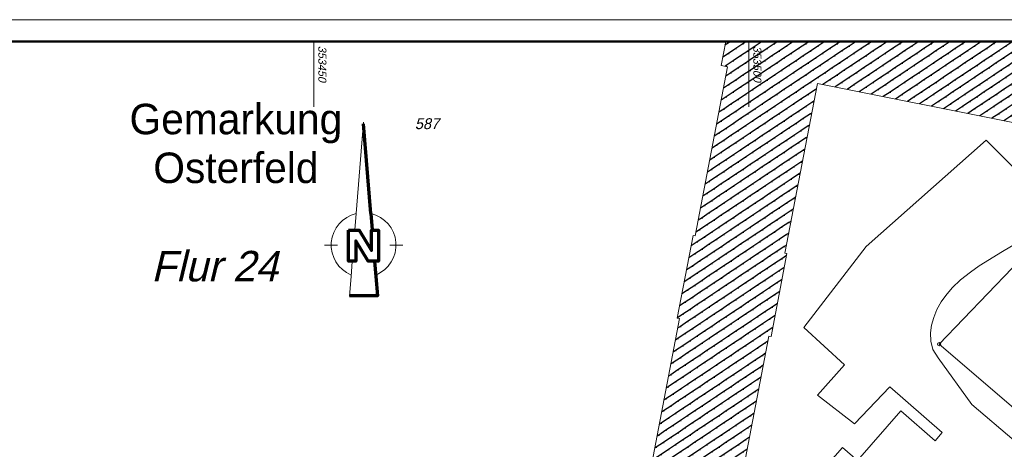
# Model space of a CAD drawing. Extents: x 353221 to 353679, y 5707809 to 5707957.
# Tile 13 of 21: x 353416 to 353529, y 5707907 to 5707957. Entities that reach past the tile are written whole.
import ezdxf

# ---------------------------------------------------------------- set-up
doc = ezdxf.new("R2010")
doc.units = 0
doc.header["$MEASUREMENT"] = 0
doc.linetypes.add('LINE_LT_4', pattern=[10000, 10000, 0])
for name, color, linetype in [('ALK', 7, 'Continuous'), ('Gebäude', 7, 'Continuous'), ('Verm Rahmen P-1', 7, 'Continuous'), ('ZL_Linien', 7, 'Continuous'), ('ZP_Nordpfeil_500', 7, 'Continuous')]:
    doc.layers.add(name, color=color, linetype=linetype)
doc.styles.add('10', font='txt', dxfattribs={"oblique": 13.5, "height": 1})
doc.styles.add('2000', font='txt', dxfattribs={"height": 1})
doc.styles.add('2001', font='txt', dxfattribs={"oblique": 13.5, "height": 1})
doc.styles.add('2002', font='txt', dxfattribs={"oblique": 13.5, "height": 1})

# ---------------------------------------------------------------- blocks, each defined once
blk = doc.blocks.new('862')
at = {"color": 7, "lineweight": 18, "true_color": 0xffffff}
for p, q in [((-1.690581, -0.807051), (0.015671, 20.193136)), ((1.593423, -0.76878), (-0.047033, 19.421366)), ((0.015671, 20.193136), (1.721947, -0.807051)), ((-1.995285, -4.557087), (-1.690581, -0.807051)), ((1.593423, -0.76878), (1.901215, -4.557087)), ((1.721947, -0.807051), (2.026627, -4.557087)), ((-8.984413, -8.057108), (-5.984369, -8.057108)), ((6.015735, -8.057108), (9.015775, -8.057108)), ((-3.484349, -11.807142), (-1.734337, -11.807142)), ((1.015687, -11.807142), (3.515711, -11.807142))]:
    blk.add_line(p, q, dxfattribs=at)
at = {"color": 7, "lineweight": 70, "true_color": 0xffffff}
for q in [(-0.015681, 19.807253), (1.963923, -4.557087)]:
    blk.add_line((1.658563, -0.798702), q, dxfattribs=at)
at = {"color": 7, "lineweight": 18, "true_color": 0xffffff}
for points in [[(-2.838617, -14.936651, -0.7280320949), (-1.690609, -0.807032)], [(1.721947, -0.807051, -0.7280307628), (2.869979, -14.936609)]]:
    blk.add_lwpolyline(points, format="xyb", dxfattribs=at)
for points in [[(-3.484349, -4.557087), (-0.984321, -4.557087), (1.765699, -9.057138), (1.765699, -4.557087), (3.515711, -4.557087), (3.515711, -11.807142), (1.015687, -11.807142), (-1.734337, -7.307127), (-1.734337, -11.807142), (-3.484349, -11.807142), (-3.484349, -4.557087)], [(-3.359345, -4.682087), (-1.054425, -4.682087), (1.890703, -9.501408), (1.890703, -4.682087), (3.390707, -4.682087), (3.390707, -11.682138), (1.085791, -11.682138), (-1.859337, -6.862867), (-1.859337, -11.682138), (-3.359345, -11.682138), (-3.359345, -4.682087)]]:
    blk.add_lwpolyline(points, close=True, dxfattribs=at)
at = {"color": 7, "lineweight": 70, "true_color": 0xffffff}
blk.add_lwpolyline([(-3.421845, -4.619587), (-1.019377, -4.619587), (1.828203, -9.279276), (1.828203, -4.619587), (3.453207, -4.619587), (3.453207, -11.744642), (1.050739, -11.744642), (-1.796837, -7.084999), (-1.796837, -11.744642), (-3.421845, -11.744642), (-3.421845, -4.619587)], close=True, dxfattribs=at)
at = {"color": 7, "lineweight": 18, "true_color": 0xffffff}
for points in [[(-2.584357, -11.807142), (-2.868725, -15.307199), (-3.234349, -19.807253), (3.265711, -19.807253), (2.900087, -15.307199), (2.615699, -11.807142)], [(2.490287, -11.807142), (2.771755, -15.271235), (3.130143, -19.682245), (-3.224193, -19.682245)]]:
    blk.add_lwpolyline(points, dxfattribs=at)
at = {"color": 7, "lineweight": 70, "true_color": 0xffffff}
blk.add_lwpolyline([(2.552995, -11.807142), (2.833227, -15.256067), (3.197927, -19.744753), (-3.229269, -19.744753)], dxfattribs=at)

msp = doc.modelspace()

# ---------------------------------------------------------------- hatches: boundary and pattern name
at = {"layer": 'Gebäude', "true_color": 0xff0000}
h = msp.add_hatch(dxfattribs=at)
h.set_pattern_fill('STRATIS_AreaStyle125', color=1, style=0, pattern_type=2)
h.set_pattern_definition([(-146.2796, (353487.105, 5707954.0841), (-0.276616, -1.386897), [0, 0, 1])])
h.paths.add_polyline_path([(353497.33, 5707954.08), (353539.08, 5707954.08), (353537.88, 5707947.79), (353538, 5707947.76), (353537.17, 5707943.42), (353535.72, 5707943.71), (353535.62, 5707943.22), (353531, 5707944.14), (353531.1, 5707944.62), (353507.86, 5707949.26), (353504.13, 5707929.77), (353504.37, 5707929.72), (353502.54, 5707920.21), (353502.29, 5707920.25), (353498.57, 5707900.84), (353498.82, 5707900.79), (353497.85, 5707895.78), (353497.62, 5707895.83), (353487.1, 5707897.84), (353488.11, 5707903.04), (353488.34, 5707903), (353492.01, 5707922.25), (353491.76, 5707922.29), (353493.59, 5707931.79), (353493.82, 5707931.75), (353497.55, 5707951.18), (353496.8, 5707951.32)])

# ---------------------------------------------------------------- linework, layer by layer
at = {"layer": 'ALK', "color": 1, "lineweight": 18, "true_color": 0xff0000}
msp.add_lwpolyline([(353338.91, 5707954.08), (353331.53, 5707909.59), (353354.91, 5707905.12), (353369.7, 5707902.28), (353426.95, 5707891.3), (353491.37, 5707878.94), (353516.87, 5707873.93), (353521.89, 5707879.89), (353526.98, 5707885.94), (353532.53, 5707892.54), (353535.31, 5707895.83), (353540.45, 5707901.94), (353541.15, 5707902.77), (353536.67, 5707906.62), (353532.49, 5707910.19), (353532.27, 5707910.39), (353521.85, 5707919.32), (353535.83, 5707933.87), (353546.47, 5707944.95), (353550.63, 5707949.28), (353550.07, 5707949.75), (353554.3, 5707954.08)], dxfattribs=at)
msp.add_lwpolyline([(353544.19, 5707906.39), (353546.69, 5707909.29), (353554.29, 5707918.13), (353552.03, 5707920.06), (353546.15, 5707925.07), (353544.04, 5707926.87), (353535.83, 5707933.87), (353521.85, 5707919.32), (353532.27, 5707910.39), (353532.49, 5707910.19), (353536.67, 5707906.62), (353541.15, 5707902.77), (353544.19, 5707906.39)], close=True, dxfattribs=at)
msp.add_lwpolyline([(353521.67, 5707919.32, 1), (353522.04, 5707919.32, 1), (353521.67, 5707919.32)], format="xyb", close=True, dxfattribs=at)
at = {"layer": 'Gebäude', "color": 1, "lineweight": 18, "true_color": 0xff0000}
msp.add_lwpolyline([(353497.33, 5707954.08), (353496.8, 5707951.32), (353497.55, 5707951.18), (353493.82, 5707931.75), (353493.59, 5707931.79), (353491.76, 5707922.29), (353492.01, 5707922.25), (353488.34, 5707903), (353488.11, 5707903.04), (353487.1, 5707897.84), (353497.62, 5707895.83), (353497.85, 5707895.78), (353498.82, 5707900.79), (353498.57, 5707900.84), (353502.29, 5707920.25), (353502.54, 5707920.21), (353504.37, 5707929.72), (353504.13, 5707929.77), (353507.86, 5707949.26), (353531.1, 5707944.62)], dxfattribs=at)
at = {"layer": 'Verm Rahmen P-1', "color": 18, "linetype": 'LINE_LT_4', "lineweight": 13, "true_color": 0x000000}
msp.add_line((353296.03, 5707956.58), (353678.53, 5707956.58), dxfattribs=at)
at = {"layer": 'Verm Rahmen P-1', "color": 7, "lineweight": 50, "true_color": 0xffffff}
msp.add_line((353308.53, 5707954.08), (353586.03, 5707954.08), dxfattribs=at)
at = {"layer": 'Verm Rahmen P-1', "color": 18, "linetype": 'LINE_LT_4', "lineweight": 50, "true_color": 0x000000}
for q in [(353586.03, 5707954.08), (353676.03, 5707954.08)]:
    msp.add_line((353308.53, 5707954.08), q, dxfattribs=at)
at = {"layer": 'Verm Rahmen P-1', "color": 1, "lineweight": 13, "true_color": 0xff0000}
for p, q in [((353450, 5707946.58), (353450, 5707954.08)), ((353500, 5707946.58), (353500, 5707954.08))]:
    msp.add_line(p, q, dxfattribs=at)
at = {"layer": 'ZL_Linien', "color": 254, "lineweight": 13, "true_color": 0xdcdcdc}
for points in [[(353536.55, 5707897.27, 0), (353526.96, 5707905.54, 0), (353525.7, 5707904.07, 0), (353531.73, 5707898.91, 0), (353515.62, 5707880.08, 0), (353498.94, 5707894.05, 0), (353510.77, 5707907.44, 0), (353512.47, 5707905.96, 0), (353517.45, 5707911.67, 0), (353521.39, 5707908.23, 0), (353522.22, 5707909.19, 0), (353516.21, 5707914.43, 0), (353512.13, 5707910.16, 0), (353507.86, 5707913.46, 0), (353510.97, 5707916.95, 0), (353506.31, 5707921.22, 0), (353513.49, 5707930.54, 0), (353527.27, 5707942.76, 0), (353535.99, 5707934.03, 0)], [(353536, 5707934.03, 0), (353529.15, 5707929.97, 0), (353526.47, 5707928.32, 0), (353525.45, 5707927.6, 0), (353524.3, 5707926.7, 0), (353523.36, 5707925.79, 0), (353522.62, 5707924.92, 0), (353522.09, 5707924.17, 0), (353521.61, 5707923.31, 0), (353521.24, 5707922.38, 0), (353521, 5707921.52, 0), (353520.88, 5707920.63, 0), (353520.9, 5707919.67, 0), (353521.15, 5707918.69, 0), (353521.75, 5707917.74, 0), (353525.6, 5707912.41, 0), (353530.47, 5707908.25, 0)]]:
    msp.add_polyline3d(points, dxfattribs=at)

# ---------------------------------------------------------------- block references
at = {"layer": 'ZP_Nordpfeil_500', "xscale": 0.5, "yscale": 0.5, "zscale": 0.5}
msp.add_blockref('862', (353455.7, 5707934.73), dxfattribs=at)

# ---------------------------------------------------------------- texts
at = {"layer": 'ALK', "color": 7, "true_color": 0xffffff, "insert": (353441.03, 5707942.35), "char_height": 3.5, "attachment_point": 5, "line_spacing_factor": 0.959981, "style": '2000'}
msp.add_mtext('Gemarkung^JOsterfeld', dxfattribs=at)
at = {"layer": 'ALK', "color": 1, "true_color": 0xff0000, "line_spacing_factor": 0.959981}
for s, insert, char_height, attachment_point, style in [('587', (353462.99, 5707944.63), 1.25, 5, '2001'), ('Flur 24', (353431.29, 5707930.03), 3.5, 1, '2002')]:
    msp.add_mtext(s, dxfattribs=dict(at, insert=insert, char_height=char_height, attachment_point=attachment_point, style=style))
at = {"layer": 'Verm Rahmen P-1', "color": 1, "true_color": 0xff0000, "char_height": 0.929, "attachment_point": 1, "rotation": 270, "line_spacing_factor": 0.959981, "style": '10'}
for s, insert in [('353450', (353451.43, 5707953.58)), ('353500', (353501.43, 5707953.58))]:
    msp.add_mtext(s, dxfattribs=dict(at, insert=insert))

doc.saveas('drawing.dxf')
